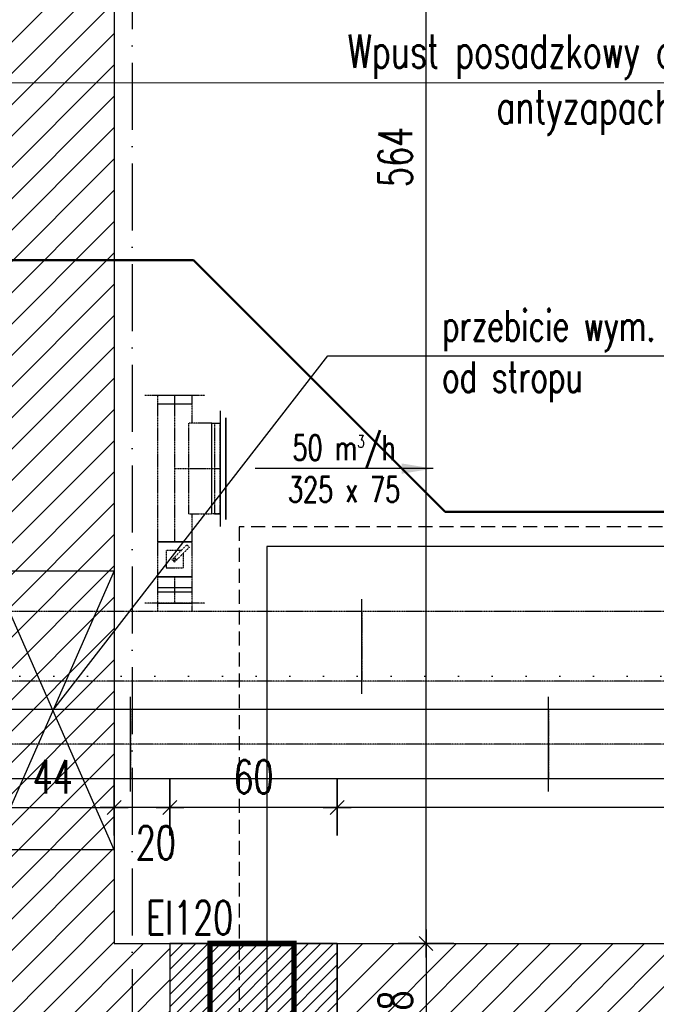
# Model space of a CAD drawing. Header units: millimetres. Extents: x 167273 to 188273, y -125105 to -88145.
# Tile 201 of 210: x 175337 to 175565, y -91786 to -91433. Entities that reach past the tile are written whole.
import ezdxf

# ---------------------------------------------------------------- set-up
doc = ezdxf.new("R2010")
doc.units = ezdxf.units.MM
doc.header["$PDMODE"] = 35
doc.header["$PDSIZE"] = 5
for name, pattern in [('ACAD_ISO07W100', [3, 0, -3]), ('ACAD_ISO10W100', [18, 12, -3, 0, -3]), ('DASHDOT', [1, 0.5, -0.25, 0, -0.25]), ('DASHED', [0.75, 0.5, -0.25]), ('WENT_2', [1.5, 0.5, -1]), ('WENT_3', [1.6, 0.5, -0.5, 0.1, -0.5])]:
    doc.linetypes.add(name, pattern=pattern)
for name, color, linetype in [('!_ppoz', 10, 'Continuous'), ('a-op_leader', 9, 'Continuous'), ('a-osie', 1, 'ACAD_ISO10W100'), ('a-poziomy', 9, 'Continuous'), ('a-wymiary', 9, 'Continuous'), ('b-przebicia', 7, 'Continuous'), ('b-widokowa', 7, 'Continuous'), ('b-ściany', 2, 'Continuous'), ('FLUID-N-BIB-120-ARRGR', 7, 'Continuous'), ('FLUID-N-BIB-HID', 7, 'Continuous'), ('FLUID-N-BIB-SYM', 7, 'Continuous'), ('FLUID-W-BIB-HID', 7, 'Continuous'), ('FLUID-W-BIB-SYM', 7, 'Continuous'), ('h-hatch', 8, 'Continuous')]:
    doc.layers.add(name, color=color, linetype=linetype)
for name, color, linetype, lineweight in [('FLUID-N-BIB', 8, 'Continuous', 30), ('FLUID-W-BIB', 220, 'Continuous', 30), ('IS_kan_san', 34, 'Continuous', 53), ('IS_kan_san_opis', 9, 'Continuous', 15), ('IS_przejscia_ppoz_sciany', 212, 'Continuous', 60), ('TIS_CO_POWROT', 150, 'DASHED', 13), ('TIS_CO_ZASILANIE', 10, 'Continuous', 13), ('TIS_WODA_OPIS', 9, 'Continuous', 9)]:
    doc.layers.add(name, color=color, linetype=linetype, lineweight=lineweight)
doc.styles.add('_WENTYLACJA', font='romans.shx', dxfattribs={"width": 0.7, "height": 11})
doc.styles.add('FDBES', font='romans.shx', dxfattribs={"width": 0.7, "height": 10})
doc.styles.add('IS-IS', font='romans.shx', dxfattribs={"width": 0.7, "height": 12})
doc.styles.add('PPAB_100', font='romans.shx', dxfattribs={"width": 0.7, "height": 12})
doc.dimstyles.new('FDBES', dxfattribs={"dimscale": 50, "dimtxt": 4, "dimasz": 2.5, "dimexe": 0.8, "dimexo": 2, "dimgap": 1, "dimtad": 1, "dimdsep": 46, "dimtxsty": 'FDBES', "dimcen": 2.5, "dimclrd": 4, "dimclre": 5, "dimadec": 0, "dimazin": 0, "dimtfac": 1, "dimtmove": 0, "dimatfit": 3, "dimfxl": 0, "dimarcsym": 0})
doc.dimstyles.new('newPPAB_100', dxfattribs={"dimscale": 0, "dimtxt": 16, "dimasz": 1, "dimexe": 10, "dimexo": 10, "dimgap": 5, "dimtad": 1, "dimdec": 0, "dimzin": 0, "dimdsep": 46, "dimtxsty": 'PPAB_100', "dimblk": 'tick_50', "dimcen": 0.09, "dimdle": 5, "dimse1": 1, "dimse2": 1, "dimclrd": 9, "dimclre": 9, "dimclrt": 161, "dimadec": 0, "dimazin": 0, "dimtfac": 1, "dimtdec": 0, "dimtix": 1, "dimtmove": 2, "dimatfit": 0, "dimldrblk": 'tick_50', "dimfxl": 0, "dimtolj": 1, "dimtzin": 0, "dimarcsym": 0})
pattern_1 = [(45, (0, -5000), (-5.61266008, 5.61266008), [])]

# ---------------------------------------------------------------- blocks, each defined once
blk = doc.blocks.new('tick_50')
at = {"color": 9, "ltscale": 20}
for p, q in [((0, 10), (0, -10)), ((-5, 0), (5, 0))]:
    blk.add_line(p, q, dxfattribs=at)
at = {"color": 0}
blk.add_line((2.5, 2.5), (-2.5, -2.5), dxfattribs=at)
blk = doc.blocks.new('*D52')
at = {"layer": 'a-wymiary', "color": 9, "lineweight": -2}
blk.add_line((175741.44, -91715.13), (175451.44, -91715.13), dxfattribs=at)
at = {"layer": 'Defpoints', "color": 0}
for p in [(175450.44, -91715.13), (175742.44, -91734.89), (175450.44, -91763.89)]:
    blk.add_point(p, dxfattribs=at)
at = {"layer": 'a-wymiary', "color": 9, "lineweight": -2, "rotation": 180}
blk.add_blockref('tick_50', (175450.44, -91715.13), dxfattribs=at)
at = {"layer": 'a-wymiary', "color": 9, "lineweight": -2}
blk.add_blockref('tick_50', (175742.44, -91715.13), dxfattribs=at)
at = {"layer": 'a-wymiary', "color": 161, "insert": (175596.44, -91704.13), "char_height": 12, "attachment_point": 5, "style": 'PPAB_100'}
blk.add_mtext('\\A1;292', dxfattribs=at)
blk = doc.blocks.new('*D298')
at = {"layer": 'a-wymiary', "color": 9, "lineweight": -2}
blk.add_line((175449.44, -91715.13), (175391.44, -91715.13), dxfattribs=at)
at = {"layer": 'Defpoints', "color": 0}
for p in [(175390.44, -91715.13), (175390.44, -91763.89), (175450.44, -91763.89)]:
    blk.add_point(p, dxfattribs=at)
at = {"layer": 'a-wymiary', "color": 9, "lineweight": -2, "rotation": 180}
blk.add_blockref('tick_50', (175390.44, -91715.13), dxfattribs=at)
at = {"layer": 'a-wymiary', "color": 9, "lineweight": -2}
blk.add_blockref('tick_50', (175450.44, -91715.13), dxfattribs=at)
at = {"layer": 'a-wymiary', "color": 161, "insert": (175420.44, -91704.13), "char_height": 12, "attachment_point": 5, "style": 'PPAB_100'}
blk.add_mtext('\\A1;60', dxfattribs=at)
blk = doc.blocks.new('*D299')
at = {"layer": 'a-wymiary', "color": 9, "lineweight": -2}
blk.add_line((175389.44, -91715.13), (175371.44, -91715.13), dxfattribs=at)
at = {"layer": 'Defpoints', "color": 0}
for p in [(175370.44, -91715.13), (175370.44, -91763.89), (175390.44, -91763.89)]:
    blk.add_point(p, dxfattribs=at)
at = {"layer": 'a-wymiary', "color": 9, "lineweight": -2, "rotation": 180}
blk.add_blockref('tick_50', (175370.44, -91715.13), dxfattribs=at)
at = {"layer": 'a-wymiary', "color": 9, "lineweight": -2}
blk.add_blockref('tick_50', (175390.44, -91715.13), dxfattribs=at)
at = {"layer": 'a-wymiary', "color": 161, "insert": (175385.37, -91727.76), "char_height": 12, "attachment_point": 5, "style": 'PPAB_100'}
blk.add_mtext('\\A1;20', dxfattribs=at)
blk = doc.blocks.new('*D300')
at = {"layer": 'a-wymiary', "color": 9, "lineweight": -2}
blk.add_line((175482.28, -91764.89), (175482.28, -91810.89), dxfattribs=at)
at = {"layer": 'Defpoints', "color": 0}
for p in [(175370.44, -91763.89), (175450.44, -91811.89), (175482.28, -91811.89)]:
    blk.add_point(p, dxfattribs=at)
at = {"layer": 'a-wymiary', "color": 9, "lineweight": -2}
for p, rotation in [((175482.28, -91763.89), 90), ((175482.28, -91811.89), 270)]:
    blk.add_blockref('tick_50', p, dxfattribs=dict(at, rotation=rotation))
at = {"layer": 'a-wymiary', "color": 161, "insert": (175471.28, -91787.89), "char_height": 12, "attachment_point": 5, "rotation": 90, "style": 'PPAB_100'}
blk.add_mtext('\\A1;48', dxfattribs=at)
blk = doc.blocks.new('*U814')
at = {"color": 0, "linetype": 'ByBlock', "lineweight": -2}
for p, q in [((-750, 0, -125), (750, 0, -125)), ((750, 0, 125), (-750, 0, 125))]:
    blk.add_line(p, q, dxfattribs=at)
at = {"layer": 'FLUID-W-BIB-HID', "linetype": 'DASHED', "lineweight": -3}
for p, q in [((750, 0, 125), (750, 0, -125)), ((750, 0, -170), (750, 0, -125)), ((-750, 0, 170), (-750, 0, 125)), ((-750, 0, 125), (-750, 0, -125)), ((-750, 0, -170), (-750, 0, -125)), ((750, 0, 125), (750, 0, 170))]:
    blk.add_line(p, q, dxfattribs=at)
at = {"layer": 'FLUID-W-BIB-SYM', "linetype": 'WENT_3', "lineweight": -3}
blk.add_line((-750, 0), (750, 0), dxfattribs=at)
blk = doc.blocks.new('*U812')
at = {"color": 0, "linetype": 'ByBlock', "lineweight": -2}
for p, q in [((-255.5, 0, -125), (255.5, 0, -125)), ((255.5, 0, 125), (-255.5, 0, 125))]:
    blk.add_line(p, q, dxfattribs=at)
at = {"linetype": 'Continuous', "lineweight": -2}
for p, q in [((-255.5, 0, 125), (-255.5, 0, 170)), ((-255.5, 0, -125), (-255.5, 0, 125)), ((-255.5, 0, -170), (-255.5, 0, -125))]:
    blk.add_line(p, q, dxfattribs=at)
at = {"layer": 'FLUID-W-BIB-HID', "linetype": 'DASHED', "lineweight": -3}
for p, q in [((255.5, 0, 125), (255.5, 0, 170)), ((255.5, 0, 125), (255.5, 0, -125)), ((255.5, 0, -170), (255.5, 0, -125))]:
    blk.add_line(p, q, dxfattribs=at)
at = {"layer": 'FLUID-W-BIB-SYM', "linetype": 'WENT_3', "lineweight": -3}
blk.add_line((-255.5, 0), (255.5, 0), dxfattribs=at)
blk = doc.blocks.new('*U827')
at = {"color": 0, "linetype": 'ByBlock', "lineweight": -2}
for p, q in [((-750, 0, -125), (750, 0, -125)), ((750, 0, 125), (-750, 0, 125))]:
    blk.add_line(p, q, dxfattribs=at)
at = {"linetype": 'Continuous', "lineweight": -2}
for p, q in [((-750, 0, 125), (-750, 0, 170)), ((-750, 0, -125), (-750, 0, 125)), ((-750, 0, -170), (-750, 0, -125))]:
    blk.add_line(p, q, dxfattribs=at)
at = {"layer": 'FLUID-W-BIB-HID', "linetype": 'DASHED', "lineweight": -3}
for p, q in [((750, 0, 125), (750, 0, 170)), ((750, 0, 125), (750, 0, -125)), ((750, 0, -170), (750, 0, -125))]:
    blk.add_line(p, q, dxfattribs=at)
at = {"layer": 'FLUID-W-BIB-SYM', "linetype": 'WENT_3', "lineweight": -3}
blk.add_line((-750, 0), (750, 0), dxfattribs=at)
blk = doc.blocks.new('*U974')
at = {"linetype": 'Continuous', "lineweight": -2}
for p, q in [((-670.5, 125), (-670.5, 170)), ((-670.5, -125), (-670.5, 125)), ((-670.5, -170), (-670.5, -125))]:
    blk.add_line(p, q, dxfattribs=at)
at = {"color": 0, "linetype": 'ByBlock', "lineweight": -2}
for p, q in [((-670.5, 125), (670.5, 125)), ((-670.5, -125), (670.5, -125))]:
    blk.add_line(p, q, dxfattribs=at)
at = {"layer": 'FLUID-N-BIB-HID', "linetype": 'DASHED', "lineweight": -3}
for p, q in [((670.5, 125), (670.5, 170)), ((670.5, 125), (670.5, -125)), ((670.5, -170), (670.5, -125))]:
    blk.add_line(p, q, dxfattribs=at)
blk = doc.blocks.new('*U835')
at = {"color": 0, "linetype": 'ByBlock', "lineweight": -2}
for p, q in [((-750, 125), (750, 125)), ((-750, -125), (750, -125))]:
    blk.add_line(p, q, dxfattribs=at)
at = {"layer": 'FLUID-N-BIB-HID', "linetype": 'DASHED', "lineweight": -3}
for p, q in [((-750, 125), (-750, 170)), ((750, 125), (750, 170)), ((750, 125), (750, -125)), ((-750, -170), (-750, -125)), ((750, -170), (750, -125))]:
    blk.add_line(p, q, dxfattribs=at)
blk = doc.blocks.new('*U973')
at = {"color": 0, "linetype": 'ByBlock', "lineweight": -2}
for p, q in [((30, 0, -62.5), (0, 0, -62.5)), ((0, 0, 62.5), (30, 0, 62.5)), ((30, 0), (30, 0, -62.5)), ((30, 0, 62.5), (30, 0)), ((30, 0, 107.5), (30, 0, 62.5)), ((30, 0, -62.5), (30, 0, -107.5))]:
    blk.add_line(p, q, dxfattribs=at)
blk = doc.blocks.new('*U837')
at = {"linetype": 'Continuous', "lineweight": -2}
for p, q in [((-62.5, 62.5), (-62.5, 0)), ((62.5, 0), (62.5, 62.5)), ((-62.5, 0), (-62.5, -62.5)), ((62.5, -62.5), (62.5, 0))]:
    blk.add_line(p, q, dxfattribs=at)
at = {"color": 0, "linetype": 'ByBlock', "lineweight": -2}
for p, q in [((62.5, 62.5), (-62.5, 62.5)), ((31.2, 31.2), (-31.3, 31.2)), ((-31.3, 31.2), (-31.3, -31.3)), ((-10.1, 1.2), (-1.2, 10.1)), ((43, -51.8), (-10.1, 1.2)), ((-1.2, 10.1), (51.8, -43)), ((31.2, -22.4), (31.2, 31.2)), ((-31.3, -31.3), (22.4, -31.3)), ((-62.5, -62.5), (62.5, -62.5)), ((51.8, -43), (43, -51.8))]:
    blk.add_line(p, q, dxfattribs=at)
for major_axis in [(4, 0), (4, 0), (-4, 0), (-4, 0)]:
    blk.add_ellipse((0, 0), major_axis=major_axis, ratio=1, start_param=0, end_param=3.141593, dxfattribs=at)
blk = doc.blocks.new('*U972')
at = {"linetype": 'Continuous', "lineweight": -2}
for p, q in [((-47.5, 62.5), (-47.5, 0)), ((47.5, 0), (47.5, 62.5)), ((-47.5, 0), (-47.5, -62.5)), ((47.5, -62.5), (47.5, 0))]:
    blk.add_line(p, q, dxfattribs=at)
at = {"color": 0, "linetype": 'ByBlock', "lineweight": -2}
for p, q in [((47.5, 62.5), (-47.5, 62.5)), ((-47.5, -62.5), (47.5, -62.5))]:
    blk.add_line(p, q, dxfattribs=at)
at = {"linetype": 'Continuous', "lineweight": -3}
for p, q in [((-7.5, -62.5), (-7.5, 62.5)), ((7.5, -62.5), (7.5, 62.5))]:
    blk.add_line(p, q, dxfattribs=at)
at = {"layer": 'FLUID-N-BIB-SYM', "linetype": 'DASHDOT', "lineweight": -3}
blk.add_line((-47.5, 0), (47.5, 0), dxfattribs=at)
blk = doc.blocks.new('*U1057')
at = {"linetype": 'Continuous', "lineweight": -2}
for p, q in [((-162.5, 162.5), (-207.5, 162.5)), ((162.5, 162.5), (-162.5, 162.5)), ((207.5, 162.5), (162.5, 162.5)), ((-262.5, -62.5), (-262.5, 62.5)), ((262.5, 62.5), (262.5, -62.5))]:
    blk.add_line(p, q, dxfattribs=at)
at = {"color": 0, "linetype": 'ByBlock', "lineweight": -2}
for p, q in [((-162.5, 162.5), (-162.5, 132.5)), ((162.5, 132.5), (162.5, 162.5)), ((-162.5, 62.5), (-162.5, 132.5)), ((162.5, 132.5), (162.5, 50)), ((-262.5, 62.5), (-162.5, 62.5)), ((-162.5, 50), (-162.5, 62.5)), ((-162.5, 50), (162.5, 50)), ((162.5, 62.5), (262.5, 62.5)), ((262.5, -62.5), (-262.5, -62.5))]:
    blk.add_line(p, q, dxfattribs=at)
at = {"linetype": 'Continuous', "lineweight": -3}
blk.add_line((-162.5, 132.5), (162.5, 132.5), dxfattribs=at)
at = {"layer": 'FLUID-N-BIB-SYM', "linetype": 'DASHDOT', "lineweight": -3}
for p, q in [((0, 0), (0, 162.5)), ((0, 142.5), (0, 162.5)), ((-262.5, 0), (262.5, 0)), ((232.5, 0), (262.5, 0))]:
    blk.add_line(p, q, dxfattribs=at)
blk = doc.blocks.new('*U971')
at = {"color": 0, "linetype": 'ByBlock', "lineweight": -2}
for p, q in [((0, 62.5), (0, 107.5)), ((0, 62.5), (-30, 62.5)), ((0, 0), (0, 62.5)), ((0, -62.5), (0, 0)), ((-30, -62.5), (0, -62.5)), ((0, -107.5), (0, -62.5))]:
    blk.add_line(p, q, dxfattribs=at)
at = {"linetype": 'Continuous', "lineweight": -2}
for p, q in [((-30, 62.5), (-30, 0)), ((-30, 0), (-30, -62.5))]:
    blk.add_line(p, q, dxfattribs=at)
blk = doc.blocks.new('*U1058')
at = {"color": 0, "linetype": 'ByBlock', "lineweight": -2}
for p, q in [((-162.5, 0), (-182.5, 0)), ((182.5, 0, 20), (-182.5, 0, 20)), ((-162.5, 0, -20), (-162.5, 0)), ((-162.5, 0), (162.5, 0)), ((162.5, 0, -20), (-162.5, 0, -20)), ((162.5, 0, -20), (162.5, 0)), ((182.5, 0), (162.5, 0))]:
    blk.add_line(p, q, dxfattribs=at)
at = {"linetype": 'Continuous', "lineweight": -3}
for p, q in [((182.5, 0, 20), (-182.5, 0, 20)), ((-182.5, 0, 20), (182.5, 0, 20))]:
    blk.add_line(p, q, dxfattribs=at)
blk = doc.blocks.new('*U773')
at = {"insert": (42.57, 0), "char_height": 12, "attachment_point": 5, "style": 'FDBES'}
blk.add_mtext('50 m{\\A2;\\H0.5x;3}/h\\P325 x 75', dxfattribs=at)
blk.add_leader([(85.14, 0), (0, 0)], dimstyle='FDBES', override={"dimscale": 6, "dimclrd": 256})

msp = doc.modelspace()

# ---------------------------------------------------------------- hatches: boundary and pattern name
at = {"layer": '!_ppoz'}
h = msp.add_hatch(dxfattribs=at)
h.set_pattern_fill('ANSI31', color=256, style=0)
h.set_pattern_definition([(45, (15000, -5000), (-2.24506403, 2.24506403), [])])
h.paths.add_polyline_path([(175390.44, -91811.89), (175450.44, -91811.89), (175450.44, -91763.89), (175390.44, -91763.89)])
at = {"layer": 'h-hatch'}
h = msp.add_hatch(dxfattribs=at)
h.set_pattern_fill('ANSI31', color=256, scale=2.5, style=0)
h.set_pattern_definition(pattern_1)
h.paths.add_polyline_path([(176547.44, -91280.91), (176547.44, -91280.91), (175581.44, -91280.89), (175581.44, -91296.89), (176510.44, -91296.89), (176510.44, -91307.89), (176490.44, -91307.89), (176490.44, -91336.89), (176510.44, -91336.89), (176510.44, -91734.89), (176490.44, -91734.89), (176490.44, -91763.89), (176162.44, -91763.89), (176162.44, -91734.89), (176133.44, -91734.89), (176133.44, -91763.89), (175771.44, -91763.89), (175771.44, -91734.89), (175742.44, -91734.89), (175742.44, -91763.89), (175450.44, -91763.89), (175450.44, -91811.89), (176547.44, -91811.89)])
h = msp.add_hatch(dxfattribs=at)
h.set_pattern_fill('ANSI31', color=256, scale=2.5, style=0)
h.set_pattern_definition(pattern_1)
h.paths.add_polyline_path([(175390.44, -91763.89), (175370.44, -91763.89), (175370.44, -91341.89), (175326.44, -91341.89), (175326.44, -91811.89), (175390.44, -91811.89)])

# ---------------------------------------------------------------- linework, layer by layer
at = {"layer": '!_ppoz'}
msp.add_lwpolyline([(175390.44, -91811.89), (175450.44, -91811.89), (175450.44, -91763.89), (175390.44, -91763.89)], close=True, dxfattribs=at)
at = {"layer": 'a-op_leader'}
msp.add_lwpolyline([(175348.44, -91680.34), (175447.06, -91553.17), (175651.88, -91553.17)], dxfattribs=at)
at = {"layer": 'a-osie', "ltscale": 2}
msp.add_line((175376.94, -91014.99), (175376.94, -92208.8), dxfattribs=at)
at = {"layer": 'a-poziomy', "linetype": 'ACAD_ISO07W100', "ltscale": 4}
msp.add_lwpolyline([(179426.44, -91668.05), (171936.94, -91668.05), (171936.94, -91957.57), (170836.98, -91957.57)], dxfattribs=at)
at = {"layer": 'b-przebicia'}
for p, q in [((175370.44, -91730.34), (175326.44, -91630.34)), ((175370.44, -91630.34), (175326.44, -91730.34))]:
    msp.add_line(p, q, dxfattribs=at)
msp.add_lwpolyline([(175370.44, -91730.34), (175326.44, -91730.34), (175326.44, -91630.34), (175370.44, -91630.34)], close=True, dxfattribs=at)
at = {"layer": 'b-widokowa'}
msp.add_line((175390.44, -91763.89), (175450.44, -91763.89), dxfattribs=at)
at = {"layer": 'b-ściany'}
for p, q in [((175370.44, -91341.89), (175370.44, -91763.89)), ((175370.44, -91763.89), (175390.44, -91763.89)), ((175390.44, -91763.89), (175390.44, -91811.89)), ((175450.44, -91763.89), (175450.44, -91811.89)), ((175450.44, -91763.89), (175742.44, -91763.89))]:
    msp.add_line(p, q, dxfattribs=at)
at = {"layer": 'IS_kan_san', "lineweight": 50}
for p, q in [((175398.86, -91518.89), (175089.44, -91518.89)), ((175398.86, -91518.89), (175489.15, -91609.17)), ((176219.51, -91609.17), (175489.15, -91609.17))]:
    msp.add_line(p, q, dxfattribs=at)
at = {"layer": 'IS_kan_san_opis'}
msp.add_lwpolyline([(175215.15, -91513.89), (175215.15, -91455.38), (175660.91, -91455.38)], dxfattribs=at)
at = {"layer": 'IS_przejscia_ppoz_sciany', "const_width": 2}
msp.add_lwpolyline([(175404.81, -91811.89), (175404.81, -91763.89), (175434.92, -91763.89), (175434.92, -91811.89)], close=True, dxfattribs=at)
at = {"layer": 'TIS_CO_POWROT', "lineweight": 30, "ltscale": 10}
for p, q in [((176129.61, -91614.56), (175415.23, -91614.56)), ((175415.23, -91614.56), (175415.23, -91830.96))]:
    msp.add_line(p, q, dxfattribs=at)
at = {"layer": 'TIS_CO_ZASILANIE', "lineweight": 30}
for p, q in [((176129.61, -91621.56), (175425.23, -91621.56)), ((175425.23, -91621.56), (175425.23, -91840.96))]:
    msp.add_line(p, q, dxfattribs=at)

# ---------------------------------------------------------------- block references
at = {"layer": 'FLUID-N-BIB', "linetype": 'WENT_2', "xscale": 0.1000000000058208, "yscale": 0.1000000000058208, "zscale": 0.1, "rotation": 90}
for name, p in [('*U971', (175392.21, -91567.39, -59.5)), ('*U837', (175392.21, -91626.14, -59.5)), ('*U972', (175392.21, -91637.14, -59.5))]:
    msp.add_blockref(name, p, dxfattribs=at)
at = {"layer": 'FLUID-N-BIB', "linetype": 'WENT_2', "extrusion": (-1.22465e-16, 3.67394e-16, -1), "xscale": 0.1000000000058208, "yscale": 0.1000000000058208, "zscale": 0.1, "rotation": 90}
msp.add_blockref('*U1057', (-175392.21, -91593.64, 59.5), dxfattribs=at)
at = {"layer": 'FLUID-N-BIB', "linetype": 'WENT_2', "extrusion": (1, 6.12323e-17, -1.83697e-16), "xscale": 0.1000000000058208, "yscale": 0.1, "zscale": 0.1000000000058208}
msp.add_blockref('*U1058', (-91593.64, -59.5, 175408.46), dxfattribs=at)
at = {"layer": 'FLUID-N-BIB', "linetype": 'WENT_2', "extrusion": (-1.22465e-16, -3.42114e-48, -1), "xscale": 0.1000000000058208, "yscale": 0.1000000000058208, "zscale": 0.1}
for name, p in [('*U974', (-175392.21, -91657.39, 59.5)), ('*U835', (-175534.26, -91657.39, 59.5))]:
    msp.add_blockref(name, p, dxfattribs=at)
at = {"layer": 'FLUID-N-BIB', "linetype": 'WENT_2', "extrusion": (1, 2.44929e-16, -1.22465e-16), "xscale": 0.1000000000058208, "yscale": 0.1, "zscale": 0.1000000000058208}
msp.add_blockref('*U973', (-91644.89, -59.5, 175392.21), dxfattribs=at)
at = {"layer": 'FLUID-N-BIB-120-ARRGR', "xscale": 0.75, "yscale": 0.75, "zscale": 0.75}
msp.add_blockref('*U773', (175420.96, -91593.64, -59.5), dxfattribs=at)
at = {"layer": 'FLUID-W-BIB', "linetype": 'Continuous', "extrusion": (-1.22465e-16, 1, 1.83697e-16), "xscale": 0.1000000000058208, "yscale": 0.1, "zscale": 0.1000000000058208}
for name, p in [('*U812', (-175350.71, -59.5, -91692.39)), ('*U827', (-175451.26, -59.5, -91692.39)), ('*U814', (-175601.26, -59.5, -91692.39))]:
    msp.add_blockref(name, p, dxfattribs=at)

# ---------------------------------------------------------------- texts
at = {"layer": '!_ppoz', "insert": (175381.85, -91754.6), "char_height": 12, "width": 2937.189, "attachment_point": 4, "style": 'PPAB_100'}
msp.add_mtext('{\\Fromans.shx|c238;EI120}', dxfattribs=at)
at = {"layer": 'IS_kan_san_opis', "insert": (175550.16, -91455.99), "char_height": 12, "attachment_point": 5, "style": 'IS-IS'}
msp.add_mtext_dynamic_manual_height_columns('Wpust posadzkowy dn75 z klapką antyzapachową ', width=259.9768, gutter_width=12.5, heights=[0], dxfattribs=at)
at = {"layer": 'TIS_WODA_OPIS', "insert": (175488.06, -91536.88), "char_height": 11, "width": 294.3473, "attachment_point": 1, "style": '_WENTYLACJA'}
msp.add_mtext('{\\Fromans.shx|c238;przebicie wym. 10x110 cm\\Pod stropu}', dxfattribs=at)

# ---------------------------------------------------------------- dimensions: what is measured, and where the dimension line sits
at = {"layer": 'a-wymiary'}
msp.add_linear_dim(base=(175482.28, -91199.99), p1=(175370.44, -91763.89), p2=(175376.94, -91199.99), angle=90, dimstyle='newPPAB_100', override={"dimscale": 1}, dxfattribs=at).render()
msp.add_linear_dim(base=(175370.44, -91715.13), p1=(175326.44, -91763.89), p2=(175370.44, -91763.89), dimstyle='newPPAB_100', override={"dimscale": 1}, dxfattribs=at).render()
for base, p1, p2, picture, middle in [((175390.44, -91715.13), (175450.44, -91763.89), (175390.44, -91763.89), '*D298', (175420.44, -91704.13)), ((175450.44, -91715.13), (175742.44, -91734.89), (175450.44, -91763.89), '*D52', (175596.44, -91704.13))]:
    dim = msp.add_linear_dim(base=base, p1=p1, p2=p2, dimstyle='newPPAB_100', override={"dimscale": 1}, dxfattribs=at)
    dim.commit()
    dim.dimension.update_dxf_attribs({"geometry": picture, "text_midpoint": middle})
dim = msp.add_linear_dim(base=(175370.44, -91715.13), p1=(175390.44, -91763.89), p2=(175370.44, -91763.89), dimstyle='newPPAB_100', override={"dimscale": 1}, dxfattribs=at)
dim.commit()
dim.dimension.update_dxf_attribs({"geometry": '*D299', "text_midpoint": (175385.37, -91727.76), "dimtype": 160})
dim = msp.add_linear_dim(base=(175482.28, -91811.89), p1=(175370.44, -91763.89), p2=(175450.44, -91811.89), angle=90, dimstyle='newPPAB_100', override={"dimscale": 1}, dxfattribs=at)
dim.commit()
dim.dimension.update_dxf_attribs({"geometry": '*D300', "text_midpoint": (175471.28, -91787.89)})

doc.saveas('drawing.dxf')
